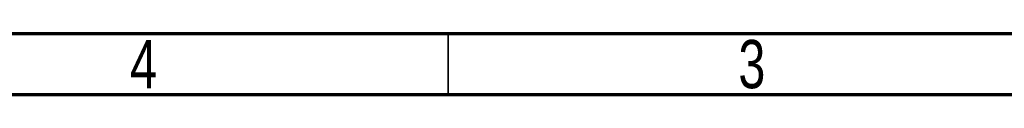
# Model space of a CAD drawing. Header units: millimetres. Extents: x 15 to 415, y 5 to 292.
# Tile 40 of 58: x 230 to 311, y 287 to 292. Entities that reach past the tile are written whole.
import ezdxf

# ---------------------------------------------------------------- set-up
doc = ezdxf.new("R2010")
doc.units = ezdxf.units.MM
doc.styles.add('SLDTEXTSTYLE0', font='TXT', dxfattribs={"width": 0.75})

msp = doc.modelspace()

# ---------------------------------------------------------------- linework, layer by layer
at = {"color": 7, "linetype": 'Continuous', "lineweight": 70}
for p, q in [((15, 292), (415, 292)), ((20, 287), (410, 287))]:
    msp.add_line(p, q, dxfattribs=at)
at = {"color": 7, "linetype": 'Continuous', "lineweight": 35}
msp.add_line((265, 287), (265, 292), dxfattribs=at)

# ---------------------------------------------------------------- texts
at = {"color": 7, "linetype": 'Continuous', "lineweight": 0, "char_height": 3.96875, "attachment_point": 2, "style": 'SLDTEXTSTYLE0'}
for s, insert in [('4', (239.960037, 291.475836)), ('3', (289.960037, 291.475836))]:
    msp.add_mtext(s, dxfattribs=dict(at, insert=insert))

doc.saveas('drawing.dxf')
